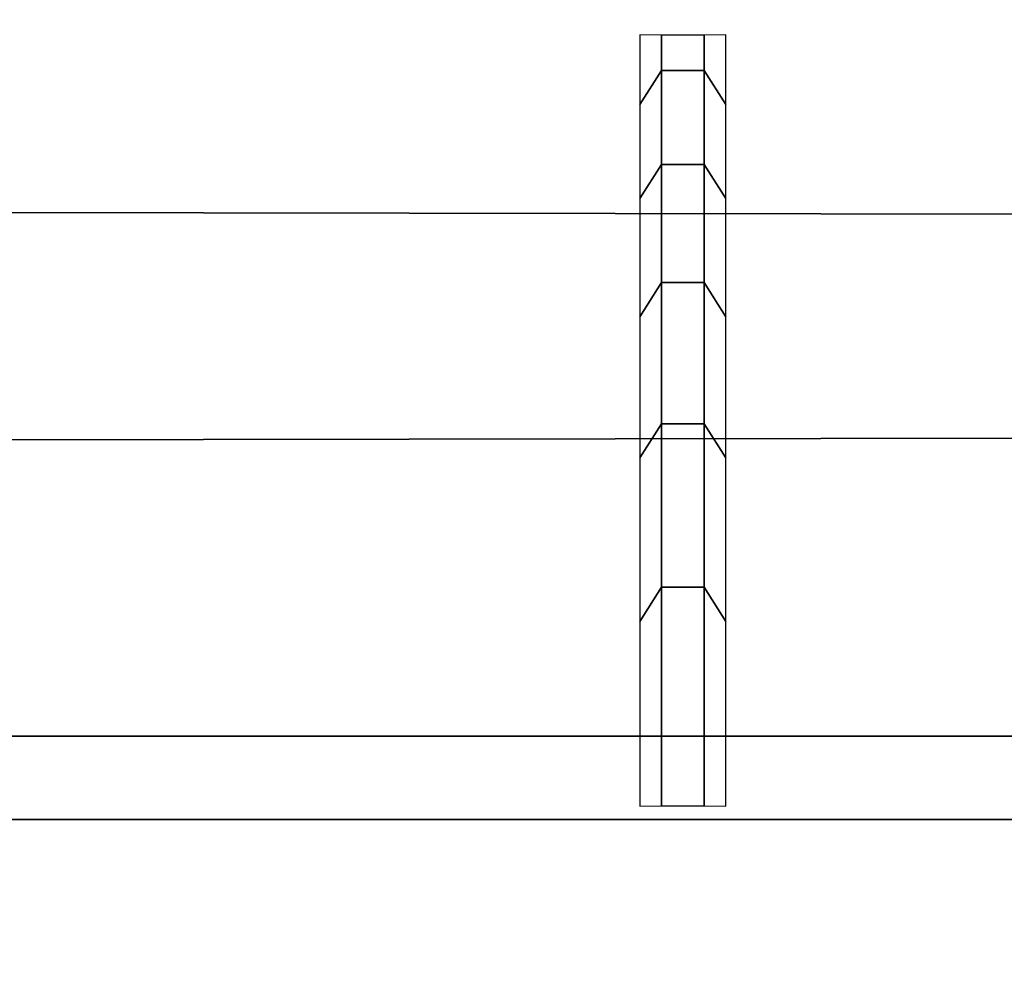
# Model space of a CAD drawing. Header units: inches. Extents: x 0 to 69, y -28.1 to 0.1.
# Tile 77 of 170: x 22.945 to 23.065, y -0.167 to -0.051. Entities that reach past the tile are written whole.
import ezdxf

# ---------------------------------------------------------------- set-up
doc = ezdxf.new("R2010")
doc.units = ezdxf.units.IN
doc.header["$LTSCALE"] = 0.03937
doc.header["$MEASUREMENT"] = 0
doc.layers.add('A-FURN-3-ST', color=151, linetype='Continuous')
doc.layers.add('A-FURN-3-STITCH', color=15, linetype='Continuous')

msp = doc.modelspace()

# ---------------------------------------------------------------- meshes
at = {"layer": 'A-FURN-3-ST'}
mesh = msp.add_polyface(dxfattribs=at)
corners = [(0.25, -1.1, 18), (68.75, -1.1, 18), (0.25, -0.81543, 17.96255), (68.75, -0.81543, 17.96255), (0.25, -0.55024, 17.85277), (68.75, -0.55024, 17.85277), (0.25, -0.32248, 17.67812), (68.75, -0.32248, 17.67812), (0.25, -0.14765, 17.45049), (68.75, -0.14765, 17.45049), (0.25, -0.03766, 17.18538), (68.75, -0.03766, 17.18538), (0.25, 0, 16.90085), (68.75, 0.00877, 5.50038), (0.25, 0.00877, 5.50038), (0.25, -0.02918, 5.30892), (68.75, -0.02918, 5.30892), (0.25, -0.13754, 5.14658), (68.75, -0.13754, 5.14658), (0.25, -0.2998, 5.0381), (68.75, -0.2998, 5.0381), (0.25, -0.49123, 5), (0.25, -27.51, 5), (0.125, -0.49123, 5.03349), (0.125, -27.51, 5.03349), (0.03349, -0.49123, 5.125), (0.03349, -0.14469, 5.35669), (0.125, -0.02472, 5.50036), (0.125, -0.06013, 5.32172), (0.125, -0.16123, 5.17026), (0.125, -0.31262, 5.06904), (0.03349, -0.125, 16.90075), (0.125, -0.03349, 16.90082), (0.125, -0.07001, 17.17669), (0.03349, -0.84777, 17.84181), (0.125, -1.1, 17.96651), (0.125, -0.8241, 17.9302), (0.03349, -0.41084, 17.58969), (0.125, -0.34616, 17.65442), (0.125, -0.17665, 17.43373), (0.03349, -0.25588, 17.38793), (0.03349, -0.15838, 17.15295), (0.125, -0.56698, 17.82376), (0.125, -26.91, 17.96651), (0.25, -26.91, 18)]
mesh.append_faces([[corners[k] for k in face] for face in [(0, 1, 2), (2, 3, 4), (4, 5, 6), (6, 7, 8), (8, 9, 10), (10, 11, 12), (12, 13, 14), (14, 13, 15), (15, 16, 17), (17, 18, 19), (19, 20, 21), (21, 22, 23), (23, 24, 25), (26, 27, 28), (28, 27, 14), (28, 14, 15), (28, 15, 29), (29, 15, 17), (29, 17, 30), (30, 17, 19), (30, 19, 23), (23, 19, 21), (23, 25, 30), (27, 31, 32), (27, 32, 14), (14, 32, 12), (31, 33, 32), (32, 33, 10), (32, 10, 12), (34, 35, 36), (37, 38, 39, 40), (40, 39, 33, 41), (35, 0, 36), (36, 0, 2), (36, 2, 42), (42, 2, 4), (42, 4, 38), (38, 4, 6), (38, 6, 39), (39, 6, 8), (39, 8, 33), (33, 8, 10), (35, 43, 0), (44, 1, 0)]])
mesh = msp.add_polyface(dxfattribs=at)
corners = [(68.875, -0.49123, 5.03349), (68.875, -27.51, 5.03349), (68.75, -0.49123, 5), (68.75, 0.00877, 5.50038), (68.875, -0.02472, 5.50036), (68.75, -0.02918, 5.30892), (68.875, -0.06013, 5.32172), (68.75, -0.13754, 5.14658), (68.875, -0.16123, 5.17026), (68.75, -0.2998, 5.0381), (68.875, -0.31262, 5.06904), (68.96651, -0.34766, 5.15357), (68.96651, -0.11623, 5.50029), (68.96651, -0.14469, 5.35669), (68.96651, -0.22596, 5.23494), (68.75, 0, 16.90085), (68.875, -0.03349, 16.90082), (68.75, -1.1, 18), (68.875, -1.1, 17.96651), (68.75, -0.81543, 17.96255), (68.875, -0.8241, 17.9302), (68.75, -0.55024, 17.85277), (68.875, -0.56698, 17.82376), (68.75, -0.32248, 17.67812), (68.875, -0.34616, 17.65442), (68.75, -0.14765, 17.45049), (68.875, -0.17665, 17.43373), (68.75, -0.03766, 17.18538), (68.875, -0.07001, 17.17669), (68.96651, -0.15838, 17.15295), (68.96651, -1.1, 17.875), (68.75, -26.91, 18), (68.875, -26.91, 17.96651), (0.25, -0.81543, 17.96255), (0.25, -0.55024, 17.85277), (0.25, -0.32248, 17.67812), (0.25, -0.14765, 17.45049), (0.25, -0.03766, 17.18538), (0.25, 0, 16.90085), (0.25, -0.02918, 5.30892), (0.25, -0.13754, 5.14658), (0.25, -0.2998, 5.0381), (0.25, -0.49123, 5), (68.75, -27.51, 5)]
mesh.append_faces([[corners[k] for k in face] for face in [(0, 1, 2), (3, 4, 5), (5, 4, 6), (5, 6, 7), (7, 6, 8), (7, 8, 9), (9, 8, 10), (9, 10, 2), (2, 10, 0), (0, 10, 11), (12, 6, 4), (8, 6, 13, 14), (3, 15, 4), (4, 15, 16), (4, 16, 12), (17, 18, 19), (19, 18, 20), (19, 20, 21), (21, 20, 22), (21, 22, 23), (23, 22, 24), (23, 24, 25), (25, 24, 26), (25, 26, 27), (27, 26, 28), (27, 28, 15), (15, 28, 16), (16, 28, 29), (18, 30, 20), (17, 31, 18), (18, 32, 30), (33, 17, 19), (34, 19, 21), (35, 21, 23), (36, 23, 25), (37, 25, 27), (38, 27, 15), (15, 3, 38), (39, 3, 5), (40, 5, 7), (41, 7, 9), (42, 9, 2), (2, 43, 42)]])
at = {"layer": 'A-FURN-3-STITCH'}
mesh = msp.add_polymesh((7, 4), dxfattribs=at)
for k, corner in enumerate([(23.0308, -0.05259, 17.23487), (23.02819, -0.05262, 17.23486), (23.02299, -0.05262, 17.23486), (23.02038, -0.05259, 17.23487), (23.0308, -0.06102, 17.27306), (23.02819, -0.05689, 17.27487), (23.02299, -0.05689, 17.27487), (23.02038, -0.06102, 17.27306), (23.0308, -0.07242, 17.31046), (23.02819, -0.06829, 17.31227), (23.02299, -0.06829, 17.31227), (23.02038, -0.07242, 17.31046), (23.0308, -0.08672, 17.34685), (23.02819, -0.08259, 17.34867), (23.02299, -0.08259, 17.34867), (23.02038, -0.08672, 17.34685), (23.0308, -0.10382, 17.38202), (23.02819, -0.09969, 17.38383), (23.02299, -0.09969, 17.38383), (23.02038, -0.10382, 17.38202), (23.0308, -0.12364, 17.41573), (23.02819, -0.11951, 17.41754), (23.02299, -0.11951, 17.41754), (23.02038, -0.12364, 17.41573), (23.0308, -0.14603, 17.44778), (23.02819, -0.14598, 17.4478), (23.02299, -0.14598, 17.4478), (23.02038, -0.14603, 17.44778)]):
    mesh.set_mesh_vertex(divmod(k, 4), corner)

doc.saveas('drawing.dxf')
